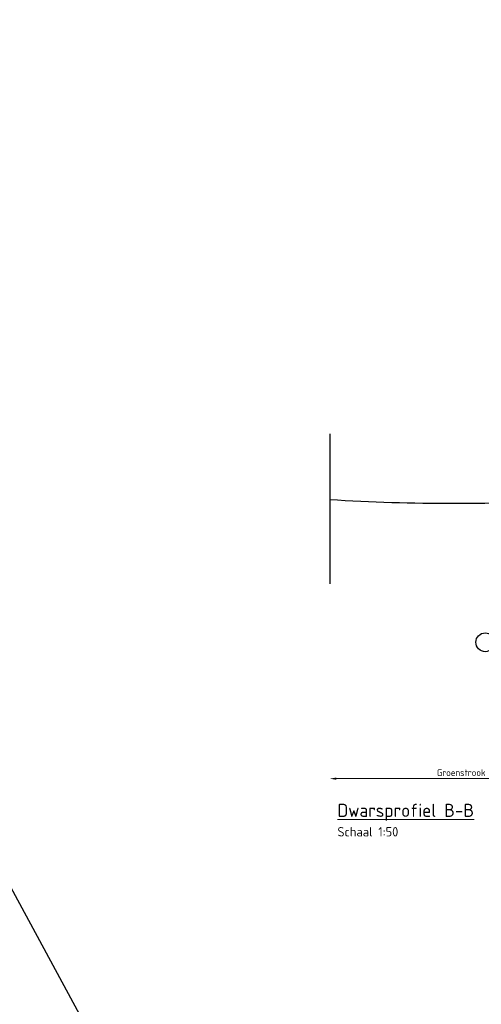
# Model space of a CAD drawing. Header units: metres. Extents: x 0 to 200176, y 0 to 356276.
# Tile 43 of 52: x 199403 to 199409, y 355750 to 355764. Entities that reach past the tile are written whole.
import ezdxf

# ---------------------------------------------------------------- set-up
doc = ezdxf.new("R2010")
doc.units = ezdxf.units.M
doc.linetypes.add('DASHED', pattern=[0.75, 0.5, -0.25])
doc.layers.add('99-tekst35', color=3, linetype='Continuous', lineweight=0)
doc.layers.add('X-XX-AL-AANPIJLING-M', color=7, linetype='Continuous', lineweight=18)
doc.layers.add('X-XX-AL-HULPLIJNEN', color=4, linetype='Continuous', lineweight=25, plot=False)
doc.layers.add('X-XX-NIEUW-DETAIL-G', color=1, linetype='Continuous')
doc.layers.add('X-XX-NIEUW-DETAIL-S', color=1, linetype='Continuous')
doc.styles.add('NLCS-ISO', font='NLCS-ISO.ttf')
doc.dimstyles.new('Jens 1_50 - standaard', dxfattribs={"dimscale": 0.05, "dimtxt": 1.8, "dimasz": 1.8, "dimexe": 2, "dimexo": 2, "dimgap": 0.7, "dimtad": 1, "dimzin": 0, "dimdsep": 46, "dimtxsty": 'NLCS-ISO', "dimcen": 2.5, "dimdle": 2, "dimse1": 1, "dimse2": 1, "dimclrd": 256, "dimclre": 256, "dimclrt": 256, "dimadec": 1, "dimazin": 0, "dimtfac": 1, "dimtdec": 3, "dimtofl": 0, "dimtmove": 1, "dimatfit": 0, "dimfxl": 2, "dimfxlon": 1, "dimtfillclr": 254, "dimtolj": 1, "dimtzin": 0, "dimlwd": 18, "dimlwe": 18, "dimarcsym": 0})

# ---------------------------------------------------------------- blocks, each defined once
blk = doc.blocks.new('*D726')
at = {"layer": 'Defpoints', "color": 0, "transparency": 16777216}
for p in [(199406.826, 355756.804), (199406.826, 355753.397), (199410.329, 355753.397)]:
    blk.add_point(p, dxfattribs=at)
at = {"layer": 'X-XX-AL-AANPIJLING-M', "linetype": 'Continuous', "lineweight": 18, "transparency": 16777216}
blk.add_line((199410.239, 355753.397), (199406.916, 355753.397), dxfattribs=at)
at = {"layer": 'X-XX-AL-AANPIJLING-M', "transparency": 16777216}
for points in [[(199406.916, 355753.412), (199406.916, 355753.382), (199406.826, 355753.397)], [(199410.239, 355753.412), (199410.239, 355753.382), (199410.329, 355753.397)]]:
    blk.add_solid(points, dxfattribs=at)
at = {"layer": 'X-XX-AL-AANPIJLING-M', "transparency": 16777216, "insert": (199408.578, 355753.477), "char_height": 0.09, "attachment_point": 5, "style": 'NLCS-ISO'}
blk.add_mtext('\\A1;Groenstrook', dxfattribs=at)

msp = doc.modelspace()

# ---------------------------------------------------------------- linework, layer by layer
at = {"layer": 'X-XX-AL-HULPLIJNEN', "ltscale": 0.2, "flags": 128}
msp.add_lwpolyline([(199400.179, 355756.376), (199433.373, 355694.935), (199394.969, 355692.704), (199424.442, 355763.516)], dxfattribs=at)
at = {"layer": 'X-XX-NIEUW-DETAIL-G', "color": 6, "linetype": 'DASHED', "ltscale": 5, "flags": 128}
msp.add_lwpolyline([(199406.826, 355757.995), (199406.826, 355755.995)], dxfattribs=at)
at = {"layer": 'X-XX-NIEUW-DETAIL-S', "flags": 128}
msp.add_lwpolyline([(199410.129, 355757.114, -0.030273), (199406.826, 355757.114)], format="xyb", dxfattribs=at)
at = {"layer": 'X-XX-NIEUW-DETAIL-S'}
msp.add_circle((199408.898, 355755.215), 0.125, dxfattribs=at)

# ---------------------------------------------------------------- texts
at = {"layer": '99-tekst35', "style": 'NLCS-ISO'}
msp.add_text('%%UDwarsprofiel B-B', height=0.175, dxfattribs=at).set_placement((199406.929, 355752.887))
at = {"layer": '99-tekst35', "color": 1, "style": 'NLCS-ISO'}
msp.add_text('Schaal 1:50', height=0.125, dxfattribs=at).set_placement((199406.929, 355752.626))

# ---------------------------------------------------------------- dimensions: what is measured, and where the dimension line sits
at = {"layer": 'X-XX-AL-AANPIJLING-M'}
dim = msp.add_linear_dim(base=(199406.826, 355753.397), p1=(199410.329, 355753.397), p2=(199406.826, 355756.804), text='Groenstrook', dimstyle='Jens 1_50 - standaard', dxfattribs=at)
dim.commit()
dim.dimension.update_dxf_attribs({"geometry": '*D726', "text_midpoint": (199408.578, 355753.477)})

doc.saveas('drawing.dxf')
